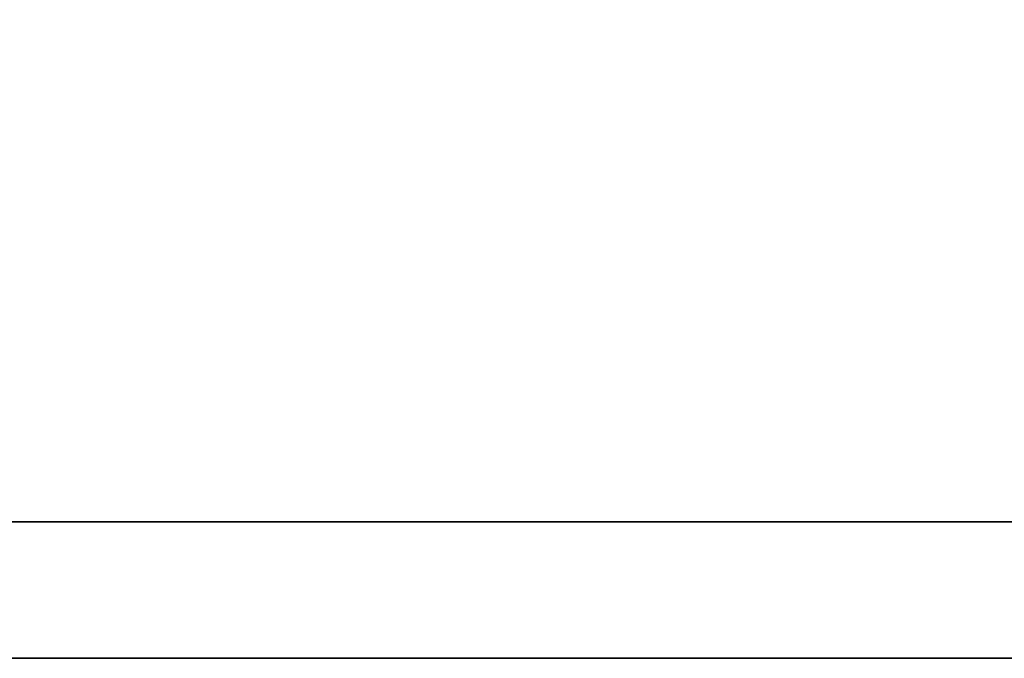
# Model space of a CAD drawing. Header units: millimetres. Extents: x 340 to 668, y 334 to 449.
# Tile 17 of 50: x 570.93 to 572.54, y 367.69 to 368.74. Entities that reach past the tile are written whole.
import ezdxf

# ---------------------------------------------------------------- set-up
doc = ezdxf.new("R2010")
doc.units = ezdxf.units.MM
doc.layers.add('DIM', color=4, linetype='Continuous')
doc.layers.add('layer 1', color=7, linetype='Continuous')

# ---------------------------------------------------------------- blocks, each defined once
blk = doc.blocks.new('TBI MOTION logo(完整正式版)')
at = {"layer": 'layer 1', "color": 22, "lineweight": 35}
blk.add_open_spline([(75.90875, -9.47875), (75.90875, -9.47875), (75.90875, -12.28625), (75.90875, -12.28625), (75.90875, -12.28625), (75.90875, -12.28625), (75.90875, -12.47875), (75.90875, -12.47875), (75.90875, -12.47875), (75.90875, -12.47875), (75.71625, -12.47875), (75.71625, -12.47875), (75.71625, -12.47875), (75.71625, -12.47875), (-88.32875, -12.47875), (-88.32875, -12.47875), (-88.32875, -12.47875), (-88.32875, -12.47875), (-88.32875, -13.29375), (-88.32875, -13.29375), (-88.32875, -13.29375), (-88.32875, -13.29375), (82.89125, -13.29375), (82.89125, -13.29375), (82.89125, -13.29375), (82.89125, -13.29375), (75.90875, -9.47875), (75.90875, -9.47875)], degree=3, knots=[0, 0, 0, 0, 0.1428571, 0.1428571, 0.1428571, 0.1428572, 0.2857143, 0.2857143, 0.2857143, 0.2857143, 0.4285714, 0.4285714, 0.4285714, 0.4285714, 0.5714286, 0.5714286, 0.5714286, 0.5714286, 0.7142857, 0.7142857, 0.7142857, 0.7142857, 0.8571429, 0.8571429, 0.8571429, 0.8571429, 1, 1, 1, 1], dxfattribs=at)

msp = doc.modelspace()

# ---------------------------------------------------------------- block references
at = {"layer": 'DIM', "color": 7, "xscale": 0.2736514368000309, "yscale": 0.2736514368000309, "zscale": 0.2736514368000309}
msp.add_blockref('TBI MOTION logo(完整正式版)', (590.2779, 371.3292), dxfattribs=at)

doc.saveas('drawing.dxf')
